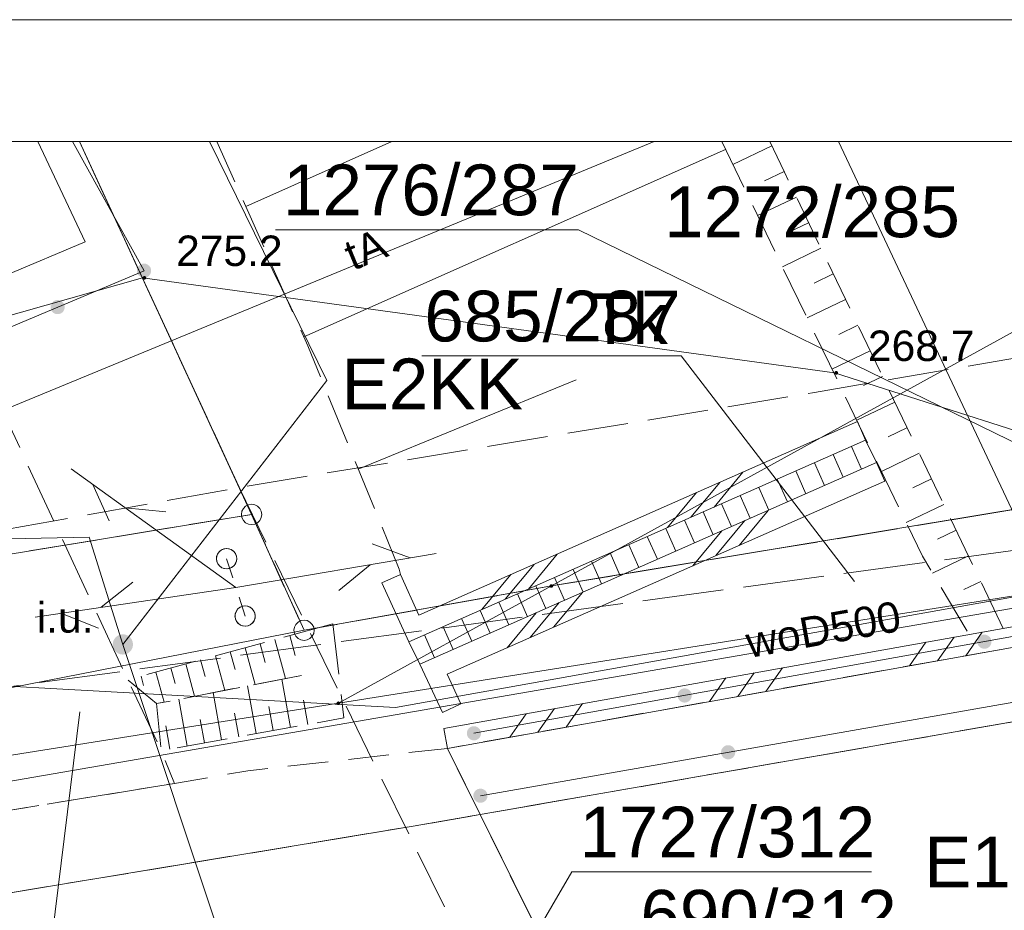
# Model space of a CAD drawing. Header units: centimetres. Extents: x -1545 to 32023, y 2301 to 66956.
# Tile 17 of 20: x 9806 to 12231, y 64751 to 66945. Entities that reach past the tile are written whole.
import ezdxf

# ---------------------------------------------------------------- set-up
doc = ezdxf.new("R2010")
doc.units = ezdxf.units.CM
doc.header["$MEASUREMENT"] = 0
for name, pattern in [('PRZER1-1', [100, 50, -50]), ('PRZER2-1', [150, 100, -50]), ('PRZER2_5-1', [175, 125, -50]), ('PRZER3-1', [200, 150, -50]), ('PRZER4-1', [250, 200, -50])]:
    doc.linetypes.add(name, pattern=pattern)
for name, color, linetype in [('130-Z Teren', 7, 'Continuous'), ('Mapa dcp_3_GSLKOG', 7, 'Continuous'), ('Mapa dcp_3_GSPWPN', 7, 'Continuous'), ('Mapa dcp_3_GUPTUI', 7, 'Continuous')]:
    doc.layers.add(name, color=color, linetype=linetype)
for name, color, linetype, lineweight in [('130-Z Teren_Nr_pióra__53', 54, 'Continuous', 13), ('Mapa dcp_3_GEPPGD_Nr_pióra__2', 94, 'Continuous', 18), ('Mapa dcp_3_GESBZO_Nr_pióra__7', 7, 'Continuous', 18), ('Mapa dcp_3_GESDZI_Nr_pióra__2', 94, 'Continuous', 18), ('Mapa dcp_3_GESDZI_O_Nr_pióra__2', 94, 'Continuous', 18), ('Mapa dcp_3_GESKLU_Nr_pióra__2', 94, 'Continuous', 18), ('Mapa dcp_3_GESKLU_O_Nr_pióra__2', 94, 'Continuous', 18), ('Mapa dcp_3_GSLDSS_Nr_pióra__7', 7, 'Continuous', 18), ('Mapa dcp_3_GSLKOG_Nr_pióra__7', 7, 'Continuous', 18), ('Mapa dcp_3_GSLKRW_Nr_pióra__7', 7, 'Continuous', 18), ('Mapa dcp_3_GSLPSZ_Nr_pióra__7', 7, 'Continuous', 18), ('Mapa dcp_3_GSLTTK_Nr_pióra__7', 7, 'Continuous', 18), ('Mapa dcp_3_GSPWPN_O_Nr_pióra__7', 7, 'Continuous', 18), ('Mapa dcp_3_GSSDSO_Nr_pióra__7', 7, 'Continuous', 18), ('Mapa dcp_3_GSSKOA_Nr_pióra__7', 7, 'Continuous', 18), ('Mapa dcp_3_GSSKOD_Nr_pióra__7', 7, 'Continuous', 18), ('Mapa dcp_3_GSSSCH_Nr_pióra__7', 7, 'Continuous', 18), ('Mapa dcp_3_GSSZSN_Nr_pióra__7', 7, 'Continuous', 18), ('Mapa dcp_3_GSSZWA_Nr_pióra__7', 7, 'Continuous', 18), ('Mapa dcp_3_GULISL_Nr_pióra__7', 7, 'Continuous', 18), ('Mapa dcp_3_GULWOP_Nr_pióra__6', 5, 'Continuous', 18), ('Mapa dcp_3_GULWOP_O_Nr_pióra__6', 5, 'Continuous', 18), ('Mapa dcp_3_GUPISL_Nr_pióra__7', 7, 'Continuous', 18), ('Mapa dcp_3_GUPTUI_O_Nr_pióra__7', 7, 'Continuous', 18), ('Mapa dcp_3_linie rozgraniczające_Nr_pióra__150', 150, 'Continuous', 18), ('Mapa dcp_3_opis pozaramkowy_Nr_pióra__7', 7, 'Continuous', 18), ('Mapa dcp_3_Zakres_Nr_pióra__210', 6, 'Continuous', 18)]:
    doc.layers.add(name, color=color, linetype=linetype, lineweight=lineweight)
doc.layers.add('Mapa dcp_3_GULTPR_Nr_pióra__5', color=7, linetype='Continuous', lineweight=18, true_color=0xff9100)
doc.layers.add('Mapa dcp_3_GULTPR_O_Nr_pióra__5', color=7, linetype='Continuous', lineweight=18, true_color=0xff9100)
doc.styles.add('STYL_AUTOMATYCZNY_1', font='txt')

# ---------------------------------------------------------------- blocks, each defined once
blk = doc.blocks.new('Siatka_1_1', base_point=(-1323.8, -3657.8))
at = {"layer": '130-Z Teren_Nr_pióra__53', "color": 54, "linetype": 'Continuous', "lineweight": 13, "flags": 128}
blk.add_lwpolyline([(-1323.8, -3657.8), (389.2, -253.3), (-68.9, 9924.9), (-1545.8, 10177.5), (-3265.8, 10170.5), (-7834.3, 8146.7), (-5310.3, 1141.2), (-4200.9, -1661.1)], close=True, dxfattribs=at)

msp = doc.modelspace()

# ---------------------------------------------------------------- hatches: boundary and pattern name
at = {"layer": 'Mapa dcp_3_GEPPGD_Nr_pióra__2', "linetype": 'Continuous', "lineweight": 18}
for points in [[(11115.21, 65545.55), (11116.6, 65545.77), (11117.86, 65546.41), (11118.85, 65547.41), (11119.49, 65548.66), (11119.71, 65550.05), (11119.49, 65551.44), (11118.85, 65552.7), (11117.86, 65553.69), (11116.6, 65554.33), (11115.21, 65554.55), (11113.82, 65554.33), (11112.57, 65553.69), (11111.57, 65552.7), (11110.93, 65551.44), (11110.71, 65550.05), (11110.93, 65548.66), (11111.57, 65547.41), (11112.57, 65546.41), (11113.82, 65545.77)], [(10590.41, 65256.65), (10591.8, 65256.87), (10593.06, 65257.51), (10594.05, 65258.51), (10594.69, 65259.76), (10594.91, 65261.15), (10594.69, 65262.54), (10594.05, 65263.8), (10593.06, 65264.79), (10591.8, 65265.43), (10590.41, 65265.65), (10589.02, 65265.43), (10587.77, 65264.79), (10586.77, 65263.8), (10586.13, 65262.54), (10585.91, 65261.15), (10586.13, 65259.76), (10586.77, 65258.51), (10587.77, 65257.51), (10589.02, 65256.87)]]:
    msp.add_hatch(color=94, dxfattribs=at).paths.add_polyline_path(points)
at = {"layer": 'Mapa dcp_3_GSLKOG', "linetype": 'Continuous', "lineweight": 0, "true_color": 0x000000}
for points in [[(10096.49, 66318.39), (10099.21, 66314.71), (10102.78, 66311.87), (10106.97, 66310.04), (10111.48, 66309.36), (10116.02, 66309.87), (10120.28, 66311.54), (10123.95, 66314.25), (10126.8, 66317.82), (10128.63, 66322.01), (10129.31, 66326.53), (10128.8, 66331.07), (10127.13, 66335.32), (10124.42, 66338.99), (10120.84, 66341.84), (10116.66, 66343.67), (10112.14, 66344.35), (10107.6, 66343.84), (10103.35, 66342.17), (10099.67, 66339.46), (10096.82, 66335.89), (10095, 66331.7), (10094.31, 66327.18), (10094.83, 66322.64)], [(10105.01, 66342.98), (10101.07, 66340.67), (10097.86, 66337.42), (10095.6, 66333.45), (10094.45, 66329.03), (10094.48, 66324.46), (10095.69, 66320.05), (10098, 66316.11), (10101.25, 66312.9), (10105.22, 66310.64), (10109.64, 66309.49), (10114.21, 66309.52), (10118.61, 66310.73), (10122.55, 66313.04), (10125.76, 66316.29), (10128.02, 66320.26), (10129.18, 66324.68), (10129.15, 66329.25), (10127.94, 66333.65), (10125.63, 66337.6), (10122.38, 66340.8), (10118.41, 66343.06), (10113.99, 66344.22), (10109.42, 66344.19)], [(9892.16, 66253.23), (9888.22, 66250.92), (9885.01, 66247.67), (9882.75, 66243.7), (9881.6, 66239.28), (9881.63, 66234.71), (9882.84, 66230.3), (9885.15, 66226.36), (9888.4, 66223.15), (9892.37, 66220.89), (9896.79, 66219.74), (9901.36, 66219.77), (9905.76, 66220.98), (9909.7, 66223.29), (9912.91, 66226.54), (9915.17, 66230.51), (9916.33, 66234.93), (9916.3, 66239.5), (9915.09, 66243.9), (9912.78, 66247.85), (9909.53, 66251.05), (9905.56, 66253.31), (9901.14, 66254.47), (9896.57, 66254.44)], [(9892.16, 66253.23), (9888.22, 66250.92), (9885.01, 66247.67), (9882.75, 66243.7), (9881.6, 66239.28), (9881.63, 66234.71), (9882.84, 66230.3), (9885.15, 66226.36), (9888.4, 66223.15), (9892.37, 66220.89), (9896.79, 66219.74), (9901.36, 66219.77), (9905.76, 66220.98), (9909.7, 66223.29), (9912.91, 66226.54), (9915.17, 66230.51), (9916.33, 66234.93), (9916.3, 66239.5), (9915.09, 66243.9), (9912.78, 66247.85), (9909.53, 66251.05), (9905.56, 66253.31), (9901.14, 66254.47), (9896.57, 66254.44)], [(12184.75, 65395.58), (12189.1, 65396.97), (12192.95, 65399.43), (12196.03, 65402.81), (12198.12, 65406.87), (12199.1, 65411.33), (12198.88, 65415.9), (12197.5, 65420.25), (12195.03, 65424.1), (12191.65, 65427.17), (12187.59, 65429.27), (12183.13, 65430.24), (12178.57, 65430.03), (12174.22, 65428.64), (12170.37, 65426.18), (12167.29, 65422.8), (12165.2, 65418.74), (12164.22, 65414.28), (12164.43, 65409.71), (12165.82, 65405.36), (12168.29, 65401.52), (12171.67, 65398.44), (12175.72, 65396.34), (12180.19, 65395.37)], [(12184.75, 65395.58), (12189.1, 65396.97), (12192.95, 65399.43), (12196.03, 65402.81), (12198.12, 65406.87), (12199.1, 65411.33), (12198.88, 65415.9), (12197.5, 65420.25), (12195.03, 65424.1), (12191.65, 65427.17), (12187.59, 65429.27), (12183.13, 65430.24), (12178.57, 65430.03), (12174.22, 65428.64), (12170.37, 65426.18), (12167.29, 65422.8), (12165.2, 65418.74), (12164.22, 65414.28), (12164.43, 65409.71), (12165.82, 65405.36), (12168.29, 65401.52), (12171.67, 65398.44), (12175.72, 65396.34), (12180.19, 65395.37)], [(11446.55, 65263.09), (11450.9, 65264.47), (11454.74, 65266.94), (11457.82, 65270.32), (11459.92, 65274.38), (11460.89, 65278.84), (11460.68, 65283.4), (11459.29, 65287.76), (11456.83, 65291.6), (11453.45, 65294.68), (11449.39, 65296.78), (11444.93, 65297.75), (11440.36, 65297.54), (11436.01, 65296.15), (11432.17, 65293.68), (11429.09, 65290.31), (11426.99, 65286.25), (11426.02, 65281.78), (11426.23, 65277.22), (11427.62, 65272.87), (11430.08, 65269.02), (11433.46, 65265.95), (11437.52, 65263.85), (11441.98, 65262.87)], [(11446.55, 65263.09), (11450.9, 65264.47), (11454.74, 65266.94), (11457.82, 65270.32), (11459.92, 65274.38), (11460.89, 65278.84), (11460.68, 65283.4), (11459.29, 65287.76), (11456.83, 65291.6), (11453.45, 65294.68), (11449.39, 65296.78), (11444.93, 65297.75), (11440.36, 65297.54), (11436.01, 65296.15), (11432.17, 65293.68), (11429.09, 65290.31), (11426.99, 65286.25), (11426.02, 65281.78), (11426.23, 65277.22), (11427.62, 65272.87), (11430.08, 65269.02), (11433.46, 65265.95), (11437.52, 65263.85), (11441.98, 65262.87)], [(10927.5, 65169.93), (10931.86, 65171.32), (10935.7, 65173.78), (10938.78, 65177.16), (10940.87, 65181.22), (10941.85, 65185.68), (10941.64, 65190.25), (10940.25, 65194.6), (10937.78, 65198.44), (10934.4, 65201.52), (10930.35, 65203.62), (10925.88, 65204.59), (10921.32, 65204.38), (10916.97, 65202.99), (10913.12, 65200.52), (10910.05, 65197.15), (10907.95, 65193.09), (10906.97, 65188.63), (10907.19, 65184.06), (10908.57, 65179.71), (10911.04, 65175.86), (10914.42, 65172.79), (10918.48, 65170.69), (10922.94, 65169.72)], [(11547.52, 65157.67), (11543.16, 65156.3), (11539.31, 65153.85), (11536.22, 65150.48), (11534.11, 65146.43), (11533.11, 65141.97), (11533.31, 65137.41), (11534.68, 65133.05), (11537.13, 65129.2), (11540.5, 65126.11), (11544.55, 65123.99), (11549.01, 65123), (11553.57, 65123.2), (11557.93, 65124.57), (11561.78, 65127.02), (11564.87, 65130.39), (11566.99, 65134.44), (11567.98, 65138.9), (11567.78, 65143.46), (11566.41, 65147.82), (11563.96, 65151.67), (11560.6, 65154.76), (11556.55, 65156.87), (11552.09, 65157.87)], [(11547.52, 65157.67), (11543.16, 65156.3), (11539.31, 65153.85), (11536.22, 65150.48), (11534.11, 65146.43), (11533.11, 65141.97), (11533.31, 65137.41), (11534.68, 65133.05), (11537.13, 65129.2), (11540.5, 65126.11), (11544.55, 65123.99), (11549.01, 65123), (11553.57, 65123.2), (11557.93, 65124.57), (11561.78, 65127.02), (11564.87, 65130.39), (11566.99, 65134.44), (11567.98, 65138.9), (11567.78, 65143.46), (11566.41, 65147.82), (11563.96, 65151.67), (11560.6, 65154.76), (11556.55, 65156.87), (11552.09, 65157.87)], [(10937.39, 65050.59), (10933.03, 65049.22), (10929.17, 65046.77), (10926.08, 65043.4), (10923.97, 65039.35), (10922.98, 65034.89), (10923.17, 65030.33), (10924.54, 65025.97), (10927, 65022.12), (10930.36, 65019.03), (10934.41, 65016.91), (10938.87, 65015.92), (10943.44, 65016.12), (10947.79, 65017.49), (10951.65, 65019.94), (10954.74, 65023.3), (10956.85, 65027.36), (10957.84, 65031.81), (10957.65, 65036.38), (10956.28, 65040.74), (10953.83, 65044.59), (10950.46, 65047.68), (10946.41, 65049.79), (10941.95, 65050.79)]]:
    msp.add_hatch(color=18, dxfattribs=at).paths.add_polyline_path(points)
at = {"layer": 'Mapa dcp_3_GSPWPN', "linetype": 'Continuous', "lineweight": 0, "true_color": 0x000000}
for points in [[(10108.31, 66309.25), (10108.46, 66308.09), (10108.91, 66307), (10109.63, 66306.07), (10110.56, 66305.36), (10111.65, 66304.91), (10112.81, 66304.75), (10113.98, 66304.91), (10115.06, 66305.36), (10115.99, 66306.07), (10116.71, 66307), (10117.16, 66308.09), (10117.31, 66309.25), (10117.16, 66310.42), (10116.71, 66311.5), (10115.99, 66312.44), (10115.06, 66313.15), (10113.98, 66313.6), (10112.81, 66313.75), (10111.65, 66313.6), (10110.56, 66313.15), (10109.63, 66312.44), (10108.91, 66311.5), (10108.46, 66310.42)], [(11812.31, 66075.25), (11812.46, 66074.09), (11812.91, 66073), (11813.63, 66072.07), (11814.56, 66071.36), (11815.65, 66070.91), (11816.81, 66070.75), (11817.98, 66070.91), (11819.06, 66071.36), (11819.99, 66072.07), (11820.71, 66073), (11821.16, 66074.09), (11821.31, 66075.25), (11821.16, 66076.42), (11820.71, 66077.5), (11819.99, 66078.44), (11819.06, 66079.15), (11817.98, 66079.6), (11816.81, 66079.75), (11815.65, 66079.6), (11814.56, 66079.15), (11813.63, 66078.44), (11812.91, 66077.5), (11812.46, 66076.42)]]:
    msp.add_hatch(color=18, dxfattribs=at).paths.add_polyline_path(points)
at = {"layer": 'Mapa dcp_3_GUPTUI', "linetype": 'Continuous', "lineweight": 0, "true_color": 0x000000}
msp.add_hatch(color=18, dxfattribs=at).paths.add_polyline_path([(10034.76, 65406.07), (10035.61, 65399.59), (10038.11, 65393.57), (10042.08, 65388.39), (10047.26, 65384.41), (10053.29, 65381.92), (10059.76, 65381.07), (10066.23, 65381.92), (10072.26, 65384.41), (10077.43, 65388.39), (10081.41, 65393.57), (10083.9, 65399.59), (10084.76, 65406.07), (10083.9, 65412.54), (10081.41, 65418.57), (10077.43, 65423.74), (10072.26, 65427.72), (10066.23, 65430.21), (10059.76, 65431.07), (10053.29, 65430.21), (10047.26, 65427.72), (10042.08, 65423.74), (10038.11, 65418.57), (10035.61, 65412.54)])

# ---------------------------------------------------------------- linework, layer by layer
at = {"layer": 'Mapa dcp_3_GEPPGD_Nr_pióra__2', "color": 94, "linetype": 'Continuous', "lineweight": 18, "flags": 128}
for points in [[(10376.81, 65751.25), (10384.54, 65750.03), (10391.51, 65746.48), (10397.04, 65740.95), (10400.59, 65733.98), (10401.81, 65726.25), (10400.59, 65718.53), (10397.04, 65711.56), (10391.51, 65706.03), (10384.54, 65702.48), (10376.81, 65701.25), (10369.09, 65702.48), (10362.12, 65706.03), (10356.59, 65711.56), (10353.04, 65718.53), (10351.81, 65726.25), (10353.04, 65733.98), (10356.59, 65740.95), (10362.12, 65746.48), (10369.09, 65750.03)], [(10505.91, 65465.85), (10513.64, 65464.63), (10520.61, 65461.08), (10526.14, 65455.55), (10529.69, 65448.58), (10530.91, 65440.85), (10529.69, 65433.13), (10526.14, 65426.16), (10520.61, 65420.63), (10513.64, 65417.08), (10505.91, 65415.85), (10498.19, 65417.08), (10491.22, 65420.63), (10485.69, 65426.16), (10482.13, 65433.13), (10480.91, 65440.85), (10482.13, 65448.58), (10485.69, 65455.55), (10491.22, 65461.08), (10498.19, 65464.63)]]:
    msp.add_lwpolyline(points, close=True, dxfattribs=at)
at = {"layer": 'Mapa dcp_3_GESBZO_Nr_pióra__7', "color": 7, "linetype": 'Continuous', "lineweight": 18, "flags": 128}
msp.add_lwpolyline([(9849.95, 66645.21), (9966.91, 66397.95), (9577.01, 66233.95), (9382.46, 66645.21)], dxfattribs=at)
at = {"layer": 'Mapa dcp_3_GESDZI_Nr_pióra__2', "color": 94, "linetype": 'Continuous', "lineweight": 18, "flags": 128}
for points in [[(9952.74, 66645.21), (10376.81, 65726.25), (8917.21, 65486.35), (8868.31, 65726.55), (7998.31, 65562.45), (8047.81, 65330.55), (5893.71, 64941.16), (8726.54, 66645.21)], [(13104.63, 66645.21), (11115.21, 65550.05), (10505.91, 65440.85), (10376.81, 65726.25), (9952.74, 66645.21)], [(13611.28, 66645.21), (13766.71, 66345.65), (13923.51, 66015.15), (11115.21, 65550.05), (13104.63, 66645.21)], [(1439.6, 63793.68), (4114.61, 64223.86), (4935.21, 64362.36), (10590.41, 65261.15), (13328.91, 65696.55), (15689.6, 66071.75)]]:
    msp.add_lwpolyline(points, dxfattribs=at)
for points in [[(11115.21, 65550.05), (13923.51, 66015.15), (13328.91, 65696.55), (10590.41, 65261.15)], [(7998.31, 65562.45), (8868.31, 65726.55), (8917.21, 65486.35), (10376.81, 65726.25), (10505.91, 65440.85), (8985.61, 65142.95), (8115.91, 64977.85), (4935.21, 64362.36), (5893.71, 64941.16), (8047.81, 65330.55)], [(8985.61, 65142.95), (10505.91, 65440.85), (11115.21, 65550.05), (10590.41, 65261.15), (4935.21, 64362.36), (8115.91, 64977.85)]]:
    msp.add_lwpolyline(points, close=True, dxfattribs=at)
at = {"layer": 'Mapa dcp_3_GESDZI_O_Nr_pióra__2', "color": 94, "linetype": 'Continuous', "lineweight": 18, "flags": 128}
for points in [[(12309.47, 65877.03), (11182.26, 66427.78), (10435.27, 66427.78)], [(11862.01, 65560.85), (11434.49, 66116.9), (10795.81, 66116.9)], [(9953.31, 65239.75), (9854.12, 64434.7), (9218.81, 64434.7)], [(10415.35, 63557.46), (11165.44, 64845.92), (11903.92, 64845.92)]]:
    msp.add_lwpolyline(points, dxfattribs=at)
at = {"layer": 'Mapa dcp_3_GESKLU_Nr_pióra__2', "color": 94, "linetype": 'PRZER3-1', "lineweight": 18, "flags": 128}
for points in [[(9952.74, 66645.21), (10376.81, 65726.25), (8917.21, 65486.35), (8868.31, 65726.55), (7998.31, 65562.45), (8047.81, 65330.55), (5893.71, 64941.16), (3767.81, 64540.26), (2304.81, 64324.26), (1439.6, 64183.24)], [(1439.6, 64183.24), (2304.81, 64324.26), (3767.81, 64540.26), (5893.71, 64941.16), (8047.81, 65330.55), (7998.31, 65562.45), (8868.31, 65726.55), (8917.21, 65486.35), (10376.81, 65726.25), (10505.91, 65440.85), (11115.21, 65550.05), (13923.51, 66015.15), (14069.21, 66071.75), (14338.91, 66100.95), (14303.01, 66170.55), (14982.41, 66532.25), (15193.16, 66645.21)], [(13611.28, 66645.21), (13766.71, 66345.65), (13923.51, 66015.15), (11115.21, 65550.05), (10505.91, 65440.85), (10376.81, 65726.25), (9952.74, 66645.21)]]:
    msp.add_lwpolyline(points, dxfattribs=at)
at = {"layer": 'Mapa dcp_3_GSLDSS_Nr_pióra__7', "color": 7, "linetype": 'Continuous', "lineweight": 18, "flags": 128}
for points in [[(10850.31, 65199.26), (14298.51, 65815.46)], [(10859.11, 65150.04), (14307.31, 65766.24)], [(12135.8, 65378.19), (12176.22, 65436.21)], [(12135.8, 65378.19), (12176.22, 65436.21)], [(11997, 65353.39), (12037.42, 65411.4)], [(11997, 65353.39), (12037.42, 65411.4)], [(12066.4, 65365.79), (12106.82, 65423.8)], [(12066.4, 65365.79), (12106.82, 65423.8)], [(11574.19, 65277.83), (11614.62, 65335.85)], [(11574.19, 65277.83), (11614.62, 65335.85)], [(11643.59, 65290.23), (11684.02, 65348.25)], [(11643.59, 65290.23), (11684.02, 65348.25)], [(11504.79, 65265.43), (11545.22, 65323.44)], [(11504.79, 65265.43), (11545.22, 65323.44)], [(11151.39, 65202.27), (11191.82, 65260.29)], [(11151.39, 65202.27), (11191.82, 65260.29)], [(11081.99, 65189.87), (11122.42, 65247.89)], [(11081.99, 65189.87), (11122.42, 65247.89)], [(11012.59, 65177.47), (11053.01, 65235.49)], [(11012.59, 65177.47), (11053.01, 65235.49)], [(10850.31, 65199.26), (10859.11, 65150.04)]]:
    msp.add_lwpolyline(points, dxfattribs=at)
at = {"layer": 'Mapa dcp_3_GSLKOG_Nr_pióra__7', "color": 7, "linetype": 'Continuous', "lineweight": 18, "flags": 128}
for points in [[(10111.81, 66326.85), (9935.89, 66645.21)], [(7977.91, 65381.45), (9107.51, 65882.95), (9686.11, 66147.35), (10111.81, 66326.85)], [(14177.11, 65770.95), (10924.41, 65187.15)], [(10940.41, 65033.35), (14376.81, 65636.45)]]:
    msp.add_lwpolyline(points, dxfattribs=at)
at = {"layer": 'Mapa dcp_3_GSLKRW_Nr_pióra__7', "color": 7, "linetype": 'Continuous', "lineweight": 18, "flags": 128}
msp.add_lwpolyline([(4593.41, 63936.06), (10774.41, 64958.25), (14246.81, 65562.75)], dxfattribs=at)
at = {"layer": 'Mapa dcp_3_GSLPSZ_Nr_pióra__7', "color": 7, "linetype": 'Continuous', "lineweight": 18, "flags": 128}
msp.add_lwpolyline([(15689.6, 66088.46), (1439.6, 63629.7)], dxfattribs=at)
at = {"layer": 'Mapa dcp_3_GSLTTK_Nr_pióra__7', "color": 7, "linetype": 'Continuous', "lineweight": 18, "flags": 128}
msp.add_lwpolyline([(11822.36, 66645.21), (12374.51, 65471.75), (12930.41, 64350.65), (14255.31, 61608.65), (15689.6, 58606.27)], dxfattribs=at)
at = {"layer": 'Mapa dcp_3_GSSDSO_Nr_pióra__7', "color": 7, "linetype": 'Continuous', "lineweight": 18, "flags": 128}
for points in [[(11868.71, 65954.95), (10788.91, 65478.05), (10743.21, 65578.45), (10697.71, 65557.75), (10763.81, 65412.35), (11888.91, 65909.25)], [(11936.31, 65808.55), (10858.21, 65332.45), (10892.41, 65259.65), (10847.21, 65238.35), (10791.11, 65357.45), (11916.11, 65854.25)]]:
    msp.add_lwpolyline(points, close=True, dxfattribs=at)
for points in [[(11587.09, 65830.58), (11515.8, 65744.47)], [(11529.92, 65805.32), (11458.63, 65719.22)], [(11472.75, 65780.07), (11401.46, 65693.97)], [(11577.75, 65650.21), (11649.04, 65736.31)], [(11520.57, 65624.96), (11591.86, 65711.07)], [(11463.4, 65599.71), (11534.69, 65685.82)], [(11129.72, 65628.57), (11058.42, 65542.47)], [(11072.54, 65603.32), (11001.25, 65517.22)], [(11015.37, 65578.07), (10944.08, 65491.97)], [(11120.36, 65448.22), (11191.65, 65534.33)], [(11063.19, 65422.97), (11134.48, 65509.08)], [(11006.01, 65397.72), (11077.3, 65483.84)]]:
    msp.add_lwpolyline(points, dxfattribs=at)
at = {"layer": 'Mapa dcp_3_GSSKOA_Nr_pióra__7', "color": 7, "linetype": 'PRZER3-1', "lineweight": 18, "flags": 128}
for points in [[(9107.51, 65882.95), (9523.41, 64955.25), (10187.01, 65063.75), (10154.01, 65144.35), (10071.71, 65319.25), (9686.11, 66147.35), (9316.71, 65978.55)], [(10939.77, 64987.04), (14246.81, 65562.75), (14395.05, 65587.96), (14727.44, 64912.46), (11273.02, 64313.56)]]:
    msp.add_lwpolyline(points, close=True, dxfattribs=at)
msp.add_lwpolyline([(1439.6, 63411.28), (2787.31, 63635.86), (4593.41, 63936.06), (10774.41, 64958.25), (10939.77, 64987.04), (11273.02, 64313.56), (11078.11, 64280.15), (5537.91, 63357.06), (2909.41, 62924.36), (1439.6, 62679.76)], dxfattribs=at)
at = {"layer": 'Mapa dcp_3_GSSKOD_Nr_pióra__7', "color": 7, "linetype": 'PRZER2-1', "lineweight": 18, "flags": 128}
msp.add_lwpolyline([(10859.11, 65150.05), (10939.77, 64987.04), (14246.81, 65562.75), (14395.05, 65587.96), (14307.31, 65766.25)], close=True, dxfattribs=at)
msp.add_lwpolyline([(1439.6, 63609.19), (2051.41, 63711.46), (4534.01, 64128.26), (7849.11, 64665.75), (8296.11, 64739.45), (9523.41, 64955.25), (10187.01, 65063.75), (10367.61, 65095.05), (10859.11, 65150.05), (10939.77, 64987.04), (10774.41, 64958.25), (4593.41, 63936.06), (2787.31, 63635.86), (1439.6, 63411.28)], dxfattribs=at)
at = {"layer": 'Mapa dcp_3_GSSSCH_Nr_pióra__7', "color": 7, "linetype": 'Continuous', "lineweight": 18, "flags": 128}
msp.add_lwpolyline([(11888.81, 65909.25), (11915.81, 65854.25), (10790.81, 65357.25), (10763.81, 65412.25)], close=True, dxfattribs=at)
for points in [[(11879.27, 65838.11), (11854.53, 65894.11)], [(11833.54, 65817.91), (11808.8, 65873.9)], [(11787.8, 65797.7), (11763.06, 65853.7)], [(11742.07, 65777.5), (11717.33, 65833.49)], [(11696.33, 65757.29), (11671.59, 65813.29)], [(11604.86, 65716.88), (11580.12, 65772.88)], [(11650.59, 65737.09), (11625.85, 65793.08)], [(11559.12, 65696.68), (11534.38, 65752.67)], [(11513.39, 65676.47), (11488.65, 65732.47)], [(11467.65, 65656.27), (11442.91, 65712.26)], [(11421.92, 65636.06), (11397.18, 65692.06)], [(11330.44, 65595.65), (11305.7, 65651.65)], [(11376.18, 65615.86), (11351.44, 65671.85)], [(11284.71, 65575.45), (11259.97, 65631.44)], [(11238.97, 65555.24), (11214.23, 65611.24)], [(11193.24, 65535.04), (11168.5, 65591.03)], [(11147.5, 65514.83), (11122.76, 65570.83)], [(11056.03, 65474.42), (11031.29, 65530.42)], [(11101.76, 65494.63), (11077.03, 65550.62)], [(11010.29, 65454.22), (10985.55, 65510.21)], [(10964.56, 65434.01), (10939.82, 65490.01)], [(10918.82, 65413.81), (10894.08, 65469.8)], [(10873.09, 65393.6), (10848.35, 65449.6)], [(10827.35, 65373.4), (10802.61, 65429.39)]]:
    msp.add_lwpolyline(points, dxfattribs=at)
at = {"layer": 'Mapa dcp_3_GSSZSN_Nr_pióra__7', "color": 7, "linetype": 'PRZER2_5-1', "lineweight": 18, "flags": 128}
for points in [[(10743.21, 65578.45), (10740.61, 65591.65), (10515.01, 66141.75), (10291.08, 66645.21)], [(11534.73, 66645.21), (12029.11, 65623.75), (12144.41, 65430.45)], [(11534.73, 66645.21), (12029.11, 65623.75), (12144.41, 65430.45)], [(12228.21, 65445.45), (11689.01, 66569.75), (11653.13, 66645.21)], [(10577.01, 65456.75), (10071.71, 65319.25), (10142.51, 65260.15), (10499.61, 65329.75)], [(10577.01, 65456.75), (10603.91, 65225.05), (10154.01, 65144.35), (10142.51, 65260.15), (10499.61, 65329.75)]]:
    msp.add_lwpolyline(points, dxfattribs=at)
at = {"layer": 'Mapa dcp_3_GSSZSN_Nr_pióra__7', "color": 7, "linetype": 'Continuous', "lineweight": 18, "flags": 128}
for points in [[(10362.29, 66485.12), (10722.22, 66645.21)], [(10505.31, 66163.57), (11544.19, 66625.66)], [(11658.18, 66634.58), (11562.01, 66588.85)], [(11688.25, 66571.35), (11640.38, 66548.59)], [(11718.52, 66508.22), (11623.17, 66462.49)], [(11748.8, 66445.08), (11701.24, 66422.27)], [(11779.08, 66381.95), (11684.18, 66336.44)], [(11809.36, 66318.82), (11762.02, 66296.12)], [(11839.63, 66255.69), (11745.18, 66210.39)], [(11869.91, 66192.56), (11822.8, 66169.96)], [(11900.19, 66129.42), (11806.19, 66084.34)], [(11930.47, 66066.29), (11883.58, 66043.81)], [(10639.48, 65838.25), (11175.91, 66058.24)], [(11960.74, 66003.16), (11867.19, 65958.3)], [(11991.02, 65940.03), (11944.36, 65917.65)], [(12021.3, 65876.9), (11928.2, 65832.25)], [(12051.57, 65813.76), (12005.14, 65791.49)], [(12081.85, 65750.63), (11989.21, 65706.2)], [(12112.13, 65687.5), (12065.92, 65665.34)], [(12142.41, 65624.37), (12054.03, 65581.98)], [(12172.68, 65561.23), (12131.36, 65541.42)], [(10397.66, 65407.95), (10410.33, 65361.39)], [(10434.31, 65417.92), (10460.38, 65322.11)], [(10470.96, 65427.9), (10484.36, 65378.65)], [(10324.36, 65388), (10336.3, 65344.13)], [(10361.01, 65397.98), (10385.62, 65307.54)], [(10214.41, 65358.08), (10236.1, 65278.39)], [(10251.06, 65368.06), (10262.27, 65326.87)], [(10287.71, 65378.03), (10310.86, 65292.97)], [(10141.11, 65338.14), (10161.33, 65263.82)], [(10177.76, 65348.11), (10188.24, 65309.61)], [(10104.46, 65328.17), (10110.84, 65304.71)], [(10472.54, 65201.49), (10451.23, 65320.32)], [(10302.84, 65171.05), (10281.98, 65287.34)], [(10387.69, 65186.27), (10366.6, 65303.83)], [(10217.99, 65155.83), (10197.35, 65270.84)], [(10514.97, 65209.1), (10504.26, 65268.84)], [(10345.26, 65178.66), (10334.78, 65237.12)], [(10430.12, 65193.88), (10419.52, 65252.98)], [(10260.41, 65163.44), (10250.04, 65221.26)], [(10175.56, 65148.22), (10165.3, 65205.41)]]:
    msp.add_lwpolyline(points, dxfattribs=at)
at = {"layer": 'Mapa dcp_3_GSSZWA_Nr_pióra__7', "color": 7, "linetype": 'Continuous', "lineweight": 18, "flags": 128}
msp.add_lwpolyline([(14307.31, 65766.25), (10859.11, 65150.05), (10939.77, 64987.04), (11273.02, 64313.56), (11365.31, 64127.05), (14816.51, 64731.45), (14727.44, 64912.46), (14395.05, 65587.96)], close=True, dxfattribs=at)
at = {"layer": 'Mapa dcp_3_GULISL_Nr_pióra__7', "color": 7, "linetype": 'Continuous', "lineweight": 18, "flags": 128}
for points in [[(10322.76, 65593.56), (10316.34, 65592.38), (10309.84, 65592.9), (10303.69, 65595.08), (10298.31, 65598.78), (10294.08, 65603.75), (10291.27, 65609.64), (10290.09, 65616.06), (10290.61, 65622.56), (10292.79, 65628.71), (10296.49, 65634.09), (10301.46, 65638.32), (10307.35, 65641.13), (10313.77, 65642.31), (10320.27, 65641.79), (10326.42, 65639.61), (10331.8, 65635.91), (10336.03, 65630.94), (10338.84, 65625.05), (10340.02, 65618.63), (10339.5, 65612.13), (10337.32, 65605.98), (10333.62, 65600.6), (10328.65, 65596.37)], [(10322.76, 65593.56), (10316.34, 65592.38), (10309.84, 65592.9), (10303.69, 65595.08), (10298.31, 65598.78), (10294.08, 65603.75), (10291.27, 65609.64), (10290.09, 65616.06), (10290.61, 65622.56), (10292.79, 65628.71), (10296.49, 65634.09), (10301.46, 65638.32), (10307.35, 65641.13), (10313.77, 65642.31), (10320.27, 65641.79), (10326.42, 65639.61), (10331.8, 65635.91), (10336.03, 65630.94), (10338.84, 65625.05), (10340.02, 65618.63), (10339.5, 65612.13), (10337.32, 65605.98), (10333.62, 65600.6), (10328.65, 65596.37)], [(10368.57, 65452.15), (10362.16, 65450.96), (10355.65, 65451.48), (10349.5, 65453.66), (10344.13, 65457.36), (10339.89, 65462.33), (10337.09, 65468.22), (10335.9, 65474.64), (10336.42, 65481.15), (10338.6, 65487.3), (10342.31, 65492.67), (10347.27, 65496.91), (10353.16, 65499.71), (10359.58, 65500.89), (10366.09, 65500.38), (10372.24, 65498.19), (10377.61, 65494.49), (10381.85, 65489.53), (10384.65, 65483.63), (10385.84, 65477.21), (10385.32, 65470.71), (10383.14, 65464.56), (10379.43, 65459.18), (10374.47, 65454.95)], [(10368.57, 65452.15), (10362.16, 65450.96), (10355.65, 65451.48), (10349.5, 65453.66), (10344.13, 65457.36), (10339.89, 65462.33), (10337.09, 65468.22), (10335.9, 65474.64), (10336.42, 65481.15), (10338.6, 65487.3), (10342.31, 65492.67), (10347.27, 65496.91), (10353.16, 65499.71), (10359.58, 65500.89), (10366.09, 65500.38), (10372.24, 65498.19), (10377.61, 65494.49), (10381.85, 65489.53), (10384.65, 65483.63), (10385.84, 65477.21), (10385.32, 65470.71), (10383.14, 65464.56), (10379.43, 65459.18), (10374.47, 65454.95)]]:
    msp.add_lwpolyline(points, close=True, dxfattribs=at)
at = {"layer": 'Mapa dcp_3_GULISL_Nr_pióra__7', "color": 7, "linetype": 'PRZER1-1', "lineweight": 18, "flags": 128}
for points in [[(10315.06, 65617.35), (10360.87, 65475.93)], [(10315.06, 65617.35), (10337.96, 65546.64), (10360.87, 65475.93)]]:
    msp.add_lwpolyline(points, dxfattribs=at)
at = {"layer": 'Mapa dcp_3_GULTPR_Nr_pióra__5', "color": 30, "linetype": 'Continuous', "lineweight": 18, "true_color": 0xff9100, "flags": 128}
for points in [[(7483.36, 65041.02), (11368.6, 66645.21)], [(10059.76, 65406.07), (10562.43, 66056.53), (10272.86, 66645.21)], [(10337.96, 65546.64), (9932.41, 65839.09)], [(10025.55, 65710.28), (9984.56, 65801.49)], [(10065.67, 65742.99), (10165.16, 65732.9)], [(5772.39, 65112.08), (7999.62, 65489.65), (8558.7, 65640.83), (9976.81, 65670.55), (10059.76, 65406.07)], [(10673.88, 65654.03), (10767.6, 65619.13)], [(10337.96, 65546.64), (10830.99, 65629.83)], [(10668.99, 65602.49), (10591.92, 65538.78)], [(10005.87, 65497.51), (10084.22, 65559.64)], [(10337.96, 65546.64), (9843.35, 65473.47)], [(9999.93, 65446.09), (9906.94, 65482.88)], [(10059.76, 65406.07), (10568.39, 63876.54), (10877.82, 63687.5), (11538.6, 63471.97)]]:
    msp.add_lwpolyline(points, dxfattribs=at)
at = {"layer": 'Mapa dcp_3_GULWOP_Nr_pióra__6', "color": 5, "linetype": 'Continuous', "lineweight": 18, "flags": 128}
msp.add_lwpolyline([(15689.6, 66422.57), (14261.71, 65889.73), (12829.08, 65625.97), (10731.41, 65250.68), (8942.71, 65348.95), (8833.05, 65328.22), (8787.81, 65306.25)], dxfattribs=at)
at = {"layer": 'Mapa dcp_3_GUPISL_Nr_pióra__7', "color": 7, "linetype": 'Continuous', "lineweight": 18, "flags": 128}
for points in [[(10315.06, 65642.35), (10321.53, 65641.49), (10327.56, 65639), (10332.73, 65635.02), (10336.71, 65629.85), (10339.2, 65623.82), (10340.06, 65617.35), (10339.2, 65610.87), (10336.71, 65604.85), (10332.73, 65599.67), (10327.56, 65595.69), (10321.53, 65593.2), (10315.06, 65592.35), (10308.58, 65593.2), (10302.56, 65595.69), (10297.38, 65599.67), (10293.4, 65604.85), (10290.91, 65610.87), (10290.06, 65617.35), (10290.91, 65623.82), (10293.4, 65629.85), (10297.38, 65635.02), (10302.56, 65639), (10308.58, 65641.49)], [(10360.87, 65500.93), (10367.34, 65500.08), (10373.37, 65497.58), (10378.55, 65493.61), (10382.52, 65488.43), (10385.02, 65482.4), (10385.87, 65475.93), (10385.02, 65469.46), (10382.52, 65463.43), (10378.55, 65458.25), (10373.37, 65454.28), (10367.34, 65451.78), (10360.87, 65450.93), (10354.4, 65451.78), (10348.37, 65454.28), (10343.19, 65458.25), (10339.22, 65463.43), (10336.72, 65469.46), (10335.87, 65475.93), (10336.72, 65482.4), (10339.22, 65488.43), (10343.19, 65493.61), (10348.37, 65497.58), (10354.4, 65500.08)]]:
    msp.add_lwpolyline(points, close=True, dxfattribs=at)
at = {"layer": 'Mapa dcp_3_linie rozgraniczające_Nr_pióra__150', "color": 150, "linetype": 'PRZER3-1', "lineweight": 18, "flags": 128}
for points in [[(1496.05, 64273.71), (4603.2, 64764.62), (7808.64, 65335.7), (10346.2, 65792.59), (11758.12, 66025.84), (14529.9, 66501.13), (15363, 66637.11)], [(10346.2, 65792.59), (9962.75, 66623.52)], [(10346.2, 65792.59), (11407.88, 63622.3)]]:
    msp.add_lwpolyline(points, dxfattribs=at)
at = {"layer": 'Mapa dcp_3_opis pozaramkowy_Nr_pióra__7', "color": 7, "linetype": 'Continuous', "lineweight": 18, "flags": 128}
msp.add_lwpolyline([(1139.6, 66945.22), (15989.6, 66945.21)], dxfattribs=at)
msp.add_lwpolyline([(1439.6, 46245.21), (1439.6, 66645.21), (15689.6, 66645.21), (15689.6, 46245.21)], close=True, dxfattribs=at)
at = {"layer": 'Mapa dcp_3_Zakres_Nr_pióra__210', "color": 6, "linetype": 'PRZER4-1', "lineweight": 18, "flags": 128}
msp.add_lwpolyline([(5357.44, 64700.93), (4628.46, 63604.64), (3338.48, 55229.41), (4981.12, 52862.78), (6247.48, 52609.51), (7774.5, 52309.52), (12684.56, 51344.93), (14507.43, 63168.67), (13092.56, 65751.94)], close=True, dxfattribs=at)

# ---------------------------------------------------------------- block references
at = {"layer": '130-Z Teren', "color": 54, "lineweight": 13, "rotation": 351.948685}
msp.add_blockref('Siatka_1_1', (10094.31, 52345.25), dxfattribs=at)

# ---------------------------------------------------------------- texts
at = {"layer": 'Mapa dcp_3_GESDZI_O_Nr_pióra__2', "color": 94, "linetype": 'Continuous', "lineweight": 18, "char_height": 125, "attachment_point": 7, "rotation": 359.99998, "style": 'STYL_AUTOMATYCZNY_1'}
for s, insert in [('\\A1;{\\pql;\\fArial|b0|i0|c238|p38;1276/287}', (10454.27, 66461.62)), ('\\A1;{\\pql;\\fArial|b0|i0|c238|p38;1272/285}', (11392.96, 66407.58)), ('\\A1;{\\pql;\\fArial|b0|i0|c238|p38;685/287}', (10802.31, 66150.74)), ('\\A1;{\\pql;\\fArial|b0|i0|c238|p38;1727/312}', (11184.44, 64879.67)), ('\\A1;{\\pql;\\fArial|b0|i0|c238|p38;690/312}', (11334.64, 64674.51))]:
    msp.add_mtext(s, dxfattribs=dict(at, insert=insert))
at = {"layer": 'Mapa dcp_3_GESKLU_O_Nr_pióra__2', "color": 94, "linetype": 'Continuous', "lineweight": 18, "insert": (11208.08, 66146.11), "char_height": 125, "attachment_point": 7, "rotation": 359.99998, "style": 'STYL_AUTOMATYCZNY_1'}
msp.add_mtext('\\A1;{\\pql;\\fArial|b0|i0|c238|p38;Tk}', dxfattribs=at)
at = {"layer": 'Mapa dcp_3_GSPWPN_O_Nr_pióra__7', "color": 7, "linetype": 'Continuous', "lineweight": 18, "char_height": 75, "attachment_point": 7, "rotation": 359.99998, "style": 'STYL_AUTOMATYCZNY_1'}
for s, insert in [('\\A1;{\\pql;\\fArial|b0|i0|c238|p38;275.2}', (10190.89, 66337.31)), ('\\A1;{\\pql;\\fArial|b0|i0|c238|p38;268.7}', (11894.89, 66103.31))]:
    msp.add_mtext(s, dxfattribs=dict(at, insert=insert))
at = {"layer": 'Mapa dcp_3_GULTPR_O_Nr_pióra__5', "color": 30, "linetype": 'Continuous', "lineweight": 18, "true_color": 0xff9100, "insert": (10626.38, 66325.29), "char_height": 75, "attachment_point": 7, "rotation": 22.43544, "style": 'STYL_AUTOMATYCZNY_1'}
msp.add_mtext('\\A1;{\\pql;\\fArial|b0|i0|c238|p38;tA}', dxfattribs=at)
at = {"layer": 'Mapa dcp_3_GULWOP_O_Nr_pióra__6', "color": 5, "linetype": 'Continuous', "lineweight": 18, "insert": (11602.37, 65371.51), "char_height": 75, "attachment_point": 7, "rotation": 10.14328, "style": 'STYL_AUTOMATYCZNY_1'}
msp.add_mtext('\\A1;{\\pql;\\fArial|b0|i0|c238|p38;woD500}', dxfattribs=at)
at = {"layer": 'Mapa dcp_3_GUPTUI_O_Nr_pióra__7', "color": 7, "linetype": 'Continuous', "lineweight": 18, "insert": (9847.61, 65434.17), "char_height": 75, "attachment_point": 7, "rotation": 359.99998, "style": 'STYL_AUTOMATYCZNY_1'}
msp.add_mtext('\\A1;{\\pql;\\fArial|b0|i0|c238|p38;i.u.}', dxfattribs=at)
at = {"layer": 'Mapa dcp_3_linie rozgraniczające_Nr_pióra__150', "color": 150, "linetype": 'Continuous', "lineweight": 18, "char_height": 125, "attachment_point": 7, "rotation": 359.99998, "style": 'STYL_AUTOMATYCZNY_1'}
for s, insert in [('\\A1;{\\pql;\\fArial|b0|i0|c238|p38;E2KK}', (10598.51, 65985.41)), ('\\A1;{\\pql;\\fArial|b0|i0|c238|p38;E1KDG}', (12033.49, 64805.74))]:
    msp.add_mtext(s, dxfattribs=dict(at, insert=insert))

doc.saveas('drawing.dxf')
